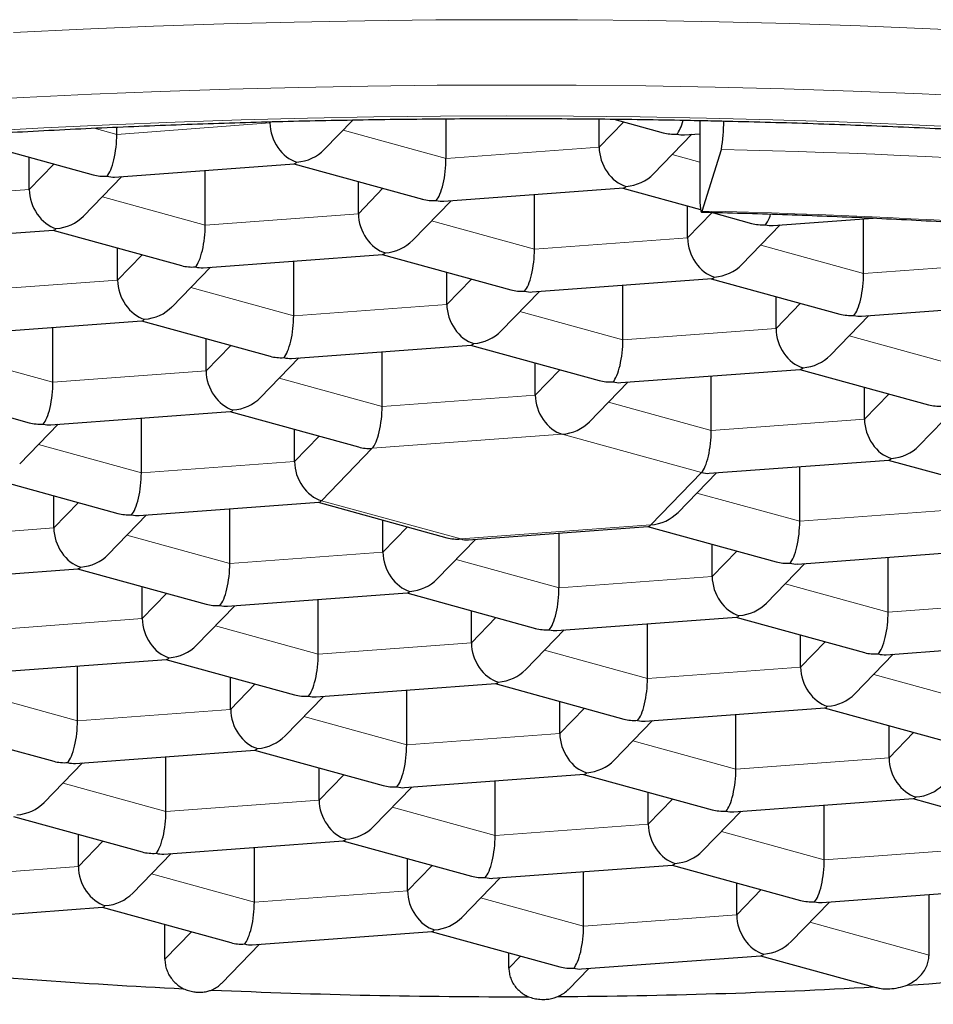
# Model space of a CAD drawing. Header units: millimetres. Extents: x 8 to 698, y 12 to 624.
# Tile 43 of 53: x 334.7 to 338.15, y 592.37 to 596.1. Entities that reach past the tile are written whole.
import ezdxf

# ---------------------------------------------------------------- set-up
doc = ezdxf.new("R2010")
doc.units = ezdxf.units.MM

msp = doc.modelspace()

# ---------------------------------------------------------------- linework, layer by layer
at = {"color": 7, "linetype": 'Continuous', "lineweight": 30}
for p, q in [((336.3098, 595.5735), (336.3098, 595.7242)), ((336.8897, 595.6165), (336.8897, 595.7236)), ((335.0635, 595.6653), (335.0635, 595.6927)), ((335.6434, 595.7083), (335.6434, 595.713)), ((335.8491, 595.6074), (335.9581, 595.72)), ((336.9446, 595.723), (337.1317, 595.6715)), ((337.2706, 595.7178), (337.2706, 595.4435)), ((337.0954, 595.5157), (337.2407, 595.6656)), ((337.2131, 595.6635), (337.2706, 595.6678)), ((334.4869, 595.6457), (334.9739, 595.5116)), ((334.7319, 595.4567), (334.7319, 595.5782)), ((337.2792, 595.3748), (337.3526, 595.6082)), ((335.0553, 595.5037), (335.7349, 595.554)), ((335.7332, 595.5539), (336.2202, 595.4199)), ((334.9376, 595.3558), (335.0829, 595.5057)), ((335.3983, 595.3219), (335.3983, 595.5291)), ((335.9782, 595.3649), (335.9782, 595.4865)), ((336.3016, 595.4119), (336.9812, 595.4623)), ((336.6446, 595.2302), (336.6446, 595.4373)), ((336.9795, 595.4621), (337.2734, 595.3812)), ((336.1839, 595.2641), (336.3292, 595.414)), ((337.2245, 595.2731), (337.2245, 595.3947)), ((337.3141, 595.37), (337.4665, 595.3281)), ((337.4302, 595.1723), (337.5755, 595.3222)), ((337.5479, 595.3201), (337.927, 595.3482)), ((337.8909, 595.1384), (337.8909, 595.3456)), ((334.1438, 595.2521), (334.8234, 595.3024)), ((334.8217, 595.3023), (335.3087, 595.1682)), ((335.0667, 595.1133), (335.0667, 595.2349)), ((335.3901, 595.1603), (336.0697, 595.2106)), ((336.068, 595.2105), (336.555, 595.0765)), ((335.7331, 594.9785), (335.7331, 595.1857)), ((335.2725, 595.0124), (335.4177, 595.1623)), ((336.313, 595.0215), (336.313, 595.1431)), ((336.6364, 595.0685), (337.316, 595.1189)), ((336.9794, 594.8868), (336.9794, 595.0939)), ((337.3143, 595.1187), (337.8013, 594.9847)), ((336.5187, 594.9207), (336.664, 595.0706)), ((337.5593, 594.9297), (337.5593, 595.0513)), ((337.8827, 594.9768), (338.5623, 595.0271)), ((337.765, 594.8289), (337.9103, 594.9788)), ((334.4787, 594.9087), (335.1582, 594.959)), ((335.1565, 594.9589), (335.6435, 594.8249)), ((334.8217, 594.7269), (334.8217, 594.9341)), ((335.4015, 594.7699), (335.4015, 594.8915)), ((335.725, 594.8169), (336.4045, 594.8673)), ((336.4028, 594.8671), (336.8898, 594.7331)), ((336.068, 594.6352), (336.068, 594.8423)), ((335.6073, 594.6691), (335.7525, 594.819)), ((336.6478, 594.6781), (336.6478, 594.7997)), ((336.9713, 594.7251), (337.6508, 594.7755)), ((337.6491, 594.7754), (338.1361, 594.6413)), ((336.8536, 594.5773), (336.9988, 594.7272)), ((337.3143, 594.5434), (337.3143, 594.7506)), ((334.245, 594.7073), (334.7321, 594.5732)), ((337.8941, 594.5863), (337.8941, 594.7079)), ((334.8135, 594.5653), (335.4931, 594.6156)), ((335.4913, 594.6155), (335.9784, 594.4815)), ((338.0999, 594.4855), (338.2451, 594.6354)), ((335.1565, 594.3835), (335.1565, 594.5907)), ((334.6958, 594.4174), (334.8411, 594.5673)), ((335.7363, 594.4265), (335.7363, 594.5481)), ((337.3061, 594.3818), (337.9857, 594.4321)), ((337.9839, 594.432), (338.471, 594.2979)), ((337.1884, 594.2339), (337.3337, 594.3838)), ((337.6491, 594.2), (337.6491, 594.4072)), ((334.5799, 594.3639), (335.0669, 594.2299)), ((334.8249, 594.1749), (334.8249, 594.2965)), ((335.1483, 594.2219), (335.8279, 594.2723)), ((335.8262, 594.2721), (336.3132, 594.1381)), ((335.4913, 594.0401), (335.4913, 594.2473)), ((335.0306, 594.0741), (335.1759, 594.224)), ((336.0712, 594.0831), (336.0712, 594.2047)), ((336.3946, 594.1301), (337.0742, 594.1805)), ((337.0725, 594.1804), (337.5595, 594.0463)), ((336.2769, 593.9823), (336.4222, 594.1322)), ((336.7376, 593.9484), (336.7376, 594.1555)), ((337.3175, 593.9913), (337.3175, 594.1129)), ((337.6409, 594.0384), (338.3205, 594.0887)), ((337.9839, 593.8566), (337.9839, 594.0638)), ((334.2368, 593.9703), (334.9164, 594.0206)), ((334.9147, 594.0205), (335.4017, 593.8865)), ((337.5232, 593.8905), (337.6685, 594.0404)), ((335.1597, 593.8315), (335.1597, 593.9531)), ((335.4831, 593.8785), (336.1627, 593.9289)), ((335.8261, 593.6968), (335.8261, 593.9039)), ((336.161, 593.9287), (336.648, 593.7947)), ((335.3654, 593.7307), (335.5107, 593.8806)), ((336.406, 593.7397), (336.406, 593.8613)), ((336.7294, 593.7868), (337.409, 593.8371)), ((337.4073, 593.837), (337.8943, 593.7029)), ((336.6117, 593.6389), (336.757, 593.7888)), ((337.0724, 593.605), (337.0724, 593.8122)), ((337.6523, 593.6479), (337.6523, 593.7695)), ((337.9757, 593.695), (338.6553, 593.7453)), ((334.5716, 593.6269), (335.2512, 593.6772)), ((335.2495, 593.6771), (335.7365, 593.5431)), ((337.858, 593.5471), (338.0033, 593.697)), ((334.9146, 593.4451), (334.9146, 593.6523)), ((335.4945, 593.4881), (335.4945, 593.6097)), ((335.8179, 593.5351), (336.4975, 593.5855)), ((336.4958, 593.5854), (336.9828, 593.4513)), ((335.7003, 593.3873), (335.8455, 593.5372)), ((336.1609, 593.3534), (336.1609, 593.5605)), ((336.7408, 593.3963), (336.7408, 593.5179)), ((337.0642, 593.4434), (337.7438, 593.4937)), ((337.7421, 593.4936), (338.2291, 593.3595)), ((337.4072, 593.2616), (337.4072, 593.4688)), ((334.338, 593.4255), (334.825, 593.2915)), ((336.9466, 593.2955), (337.0918, 593.4454)), ((337.9871, 593.3046), (337.9871, 593.4262)), ((334.9065, 593.2835), (335.586, 593.3339)), ((335.2495, 593.1018), (335.2495, 593.3089)), ((335.5843, 593.3337), (336.0713, 593.1997)), ((334.7888, 593.1357), (334.9341, 593.2856)), ((335.8293, 593.1447), (335.8293, 593.2663)), ((336.1528, 593.1917), (336.8323, 593.2421)), ((336.8306, 593.242), (337.3176, 593.1079)), ((336.0351, 593.0439), (336.1804, 593.1938)), ((336.4958, 593.01), (336.4958, 593.2172)), ((337.0756, 593.0529), (337.0756, 593.1745)), ((337.3991, 593.1), (338.0786, 593.1503)), ((337.7421, 592.9182), (337.7421, 593.1254)), ((338.0769, 593.1502), (338.5639, 593.0162)), ((334.6728, 593.0821), (335.1599, 592.9481)), ((337.2814, 592.9521), (337.4267, 593.102)), ((334.9179, 592.8931), (334.9179, 593.0147)), ((335.2413, 592.9401), (335.9209, 592.9905)), ((335.5843, 592.7584), (335.5843, 592.9655)), ((335.9191, 592.9903), (336.4062, 592.8563)), ((335.1236, 592.7923), (335.2689, 592.9422)), ((336.1642, 592.8013), (336.1642, 592.9229)), ((336.4876, 592.8484), (337.1672, 592.8987)), ((337.1654, 592.8986), (337.6525, 592.7645)), ((336.8306, 592.6666), (336.8306, 592.8738)), ((336.3699, 592.7005), (336.5152, 592.8504)), ((337.4104, 592.7096), (337.4104, 592.8311)), ((337.7339, 592.7566), (338.4135, 592.8069)), ((338.1384, 592.5579), (338.1384, 592.7866)), ((337.6162, 592.6087), (337.7615, 592.7586)), ((334.3298, 592.6885), (335.0094, 592.7389)), ((335.0077, 592.7387), (335.4947, 592.6047)), ((335.2456, 592.5424), (335.2456, 592.6733)), ((335.5761, 592.5967), (336.2557, 592.6471)), ((336.254, 592.647), (336.741, 592.5129)), ((335.4611, 592.4517), (335.6037, 592.5988)), ((336.5479, 592.5084), (336.5479, 592.5661)), ((336.8224, 592.505), (337.502, 592.5553)), ((337.5003, 592.5552), (337.9374, 592.4349)), ((336.7743, 592.4289), (336.85, 592.507))]:
    msp.add_line(p, q, dxfattribs=at)
at = {"color": 8, "linetype": 'Continuous', "lineweight": 0}
for p, q in [((334.9777, 595.6889), (335.0635, 595.6653)), ((335.0635, 595.6653), (335.6434, 595.7083)), ((335.6434, 595.7083), (335.6481, 595.7132)), ((336.8897, 595.6165), (336.9827, 595.7125)), ((335.9202, 595.6808), (336.3098, 595.5735)), ((336.3098, 595.5735), (336.8897, 595.6165)), ((337.1665, 595.589), (337.2706, 595.5604)), ((334.7319, 595.4567), (334.8249, 595.5526)), ((334.152, 595.4137), (334.7319, 595.4567)), ((335.0087, 595.4292), (335.3983, 595.3219)), ((335.9782, 595.3649), (336.0712, 595.4609)), ((335.3983, 595.3219), (335.9782, 595.3649)), ((337.2245, 595.2731), (337.3175, 595.3691)), ((336.255, 595.3374), (336.6446, 595.2302)), ((336.6446, 595.2302), (337.2245, 595.2731)), ((337.5013, 595.2456), (337.8909, 595.1384)), ((335.0667, 595.1133), (335.1597, 595.2093)), ((337.8909, 595.1384), (338.4708, 595.1813)), ((334.4868, 595.0703), (335.0667, 595.1133)), ((336.313, 595.0215), (336.406, 595.1175)), ((335.3435, 595.0858), (335.7331, 594.9785)), ((335.7331, 594.9785), (336.313, 595.0215)), ((337.5593, 594.9297), (337.6523, 595.0257)), ((336.5898, 594.994), (336.9794, 594.8868)), ((336.9794, 594.8868), (337.5593, 594.9297)), ((337.8361, 594.9022), (338.2257, 594.795)), ((334.432, 594.8342), (334.8217, 594.7269)), ((335.4015, 594.7699), (335.4946, 594.8659)), ((334.8217, 594.7269), (335.4015, 594.7699)), ((336.6478, 594.6781), (336.7409, 594.7741)), ((335.6783, 594.7424), (336.068, 594.6352)), ((337.8941, 594.5863), (337.9871, 594.6823)), ((336.068, 594.6352), (336.6478, 594.6781)), ((336.9246, 594.6506), (337.3143, 594.5434)), ((337.3143, 594.5434), (337.8941, 594.5863)), ((335.7363, 594.4265), (335.8294, 594.5225)), ((336.75, 594.5298), (336.0307, 594.4766)), ((337.277, 594.3848), (336.75, 594.5298)), ((334.7669, 594.4908), (335.1565, 594.3835)), ((336.0307, 594.4766), (335.8385, 594.2782)), ((335.1565, 594.3835), (335.7363, 594.4265)), ((337.0848, 594.1865), (337.277, 594.3848)), ((337.2595, 594.3072), (337.6491, 594.2)), ((334.8249, 594.1749), (334.9179, 594.2709)), ((335.8385, 594.2782), (336.3655, 594.1332)), ((337.6491, 594.2), (338.2289, 594.243)), ((334.245, 594.1319), (334.8249, 594.1749)), ((336.0712, 594.0831), (336.1642, 594.1791)), ((336.3655, 594.1332), (337.0848, 594.1865)), ((335.1017, 594.1474), (335.4913, 594.0401)), ((335.4913, 594.0401), (336.0712, 594.0831)), ((337.3175, 593.9913), (337.4105, 594.0873)), ((336.348, 594.0556), (336.7376, 593.9484)), ((336.7376, 593.9484), (337.3175, 593.9913)), ((337.5943, 593.9638), (337.9839, 593.8566)), ((335.1597, 593.8315), (335.2527, 593.9275)), ((337.9839, 593.8566), (338.5638, 593.8996)), ((334.5798, 593.7885), (335.1597, 593.8315)), ((336.406, 593.7397), (336.499, 593.8357)), ((335.4365, 593.804), (335.8261, 593.6968)), ((335.8261, 593.6968), (336.406, 593.7397)), ((336.6828, 593.7122), (337.0724, 593.605)), ((337.6523, 593.6479), (337.7453, 593.7439)), ((337.0724, 593.605), (337.6523, 593.6479)), ((337.9291, 593.6205), (338.3187, 593.5132)), ((335.4945, 593.4881), (335.5875, 593.5841)), ((334.525, 593.5524), (334.9146, 593.4451)), ((334.9146, 593.4451), (335.4945, 593.4881)), ((336.7408, 593.3963), (336.8338, 593.4923)), ((335.7713, 593.4606), (336.1609, 593.3534)), ((336.1609, 593.3534), (336.7408, 593.3963)), ((337.9871, 593.3046), (338.0801, 593.4006)), ((337.0176, 593.3688), (337.4072, 593.2616)), ((337.4072, 593.2616), (337.9871, 593.3046)), ((335.8293, 593.1447), (335.9224, 593.2407)), ((334.8598, 593.209), (335.2495, 593.1018)), ((335.2495, 593.1018), (335.8293, 593.1447)), ((336.1061, 593.1172), (336.4958, 593.01)), ((337.0756, 593.0529), (337.1687, 593.1489)), ((336.4958, 593.01), (337.0756, 593.0529)), ((337.3524, 593.0255), (337.7421, 592.9182)), ((334.9179, 592.8931), (335.0109, 592.9891)), ((337.7421, 592.9182), (338.3219, 592.9612)), ((334.338, 592.8501), (334.9179, 592.8931)), ((336.1642, 592.8013), (336.2572, 592.8973)), ((335.1947, 592.8656), (335.5843, 592.7584)), ((335.5843, 592.7584), (336.1642, 592.8013)), ((337.4104, 592.7096), (337.5035, 592.8055)), ((336.441, 592.7738), (336.8306, 592.6666)), ((336.8306, 592.6666), (337.4104, 592.7096)), ((337.6873, 592.6821), (338.1384, 592.5579)), ((335.2456, 592.5424), (335.3457, 592.6457)), ((336.5479, 592.5084), (336.592, 592.5539))]:
    msp.add_line(p, q, dxfattribs=at)
at = {"color": 8, "linetype": 'Continuous', "lineweight": 0, "flags": 128}
for points in [[(337.3438, 596.0911), (337.076, 596.0958), (336.8078, 596.0986), (336.5395, 596.0994), (336.2712, 596.0983), (336.0031, 596.0953), (335.7354, 596.0903), (335.4682, 596.0834), (335.2018, 596.0746), (334.9363, 596.0638), (334.6719, 596.0512)], [(340.4634, 595.8863), (340.214, 595.9135), (339.9621, 595.939), (339.7078, 595.9627), (339.4514, 595.9845), (339.193, 596.0044), (338.9328, 596.0225), (338.671, 596.0387), (338.4077, 596.053), (338.1432, 596.0654), (337.8776, 596.0759), (337.611, 596.0844), (337.3438, 596.0911)], [(337.3285, 595.8439), (337.0659, 595.8485), (336.803, 595.8512), (336.5399, 595.852), (336.2768, 595.8509), (336.0139, 595.848), (335.7514, 595.8431), (335.4895, 595.8363), (335.2282, 595.8277), (334.9679, 595.8171), (334.7087, 595.8047), (334.4508, 595.7905)], [(340.3872, 595.643), (340.1427, 595.6698), (339.8957, 595.6948), (339.6464, 595.718), (339.395, 595.7393), (339.1416, 595.7589), (338.8865, 595.7766), (338.6298, 595.7925), (338.3716, 595.8065), (338.1123, 595.8187), (337.8518, 595.829), (337.5905, 595.8374), (337.3285, 595.8439)], [(337.2959, 595.7271), (337.0444, 595.7315), (336.7926, 595.7341), (336.5406, 595.7349), (336.2887, 595.7338), (336.0369, 595.731), (335.7855, 595.7263), (335.5346, 595.7198), (335.2845, 595.7116), (335.0352, 595.7015), (334.7869, 595.6896), (334.5399, 595.6759)], [(340.457, 595.5074), (340.2253, 595.5347), (339.9911, 595.5603), (339.7545, 595.5843), (339.5158, 595.6065), (339.275, 595.627), (339.0324, 595.6457), (338.788, 595.6627), (338.5422, 595.6779), (338.2949, 595.6913), (338.0465, 595.7029), (337.7971, 595.7128), (337.5468, 595.7208), (337.2959, 595.7271)]]:
    msp.add_lwpolyline(points, dxfattribs=at)
at = {"color": 7, "linetype": 'Continuous', "lineweight": 30, "flags": 128}
msp.add_lwpolyline([(337.2706, 595.4435), (337.2707, 595.4253), (337.2712, 595.4088), (337.272, 595.3947), (337.2731, 595.3836), (337.2744, 595.3758), (337.2759, 595.3716), (337.2775, 595.3713), (337.2792, 595.3748)], dxfattribs=at)
at = {"color": 7, "linetype": 'Continuous', "lineweight": 30}
for centre, radius, start, end in [((336.7552, 595.7097), 0.6059, 350.36, 0.58), ((336.448, 615.6056), 23.203, 264.37421, 267.20342), ((336.6707, 615.6149), 23.212, 273.42132, 275.05081), ((336.5556, 617.721), 25.321, 267.43453, 270.14922), ((336.5654, 617.4982), 25.0983, 270.38372, 273.11611)]:
    msp.add_arc(centre, radius, start, end, dxfattribs=at)
at = {"color": 8, "linetype": 'Continuous', "lineweight": 0}
for centre, radius, start, end in [((336.6849, 565.4652), 30.1504, 82.84645, 88.73102), ((336.678, 568.0818), 27.2996, 82.83943, 88.73804)]:
    msp.add_arc(centre, radius, start, end, dxfattribs=at)
at = {"color": 7, "linetype": 'Continuous', "lineweight": 30}
for centre, major_axis, ratio, start_param, end_param in [((335.7455, 595.6802), (-0.0545, 0.1166), 0.740619, 1.007507, 2.578303), ((337.184, 595.7867), (0.0123, 0.1261), 0.278796, 3.478403, 4.17305), ((335.0262, 595.6269), (0.0123, 0.1261), 0.278796, 3.478403, 5.0492), ((337.184, 595.7867), (0.1358, 0.037), 0.844948, 4.100918, 4.48591), ((337.184, 595.7867), (-0.0545, 0.1166), 0.740619, 2.578303, 2.866933), ((336.9918, 595.5884), (-0.0545, 0.1166), 0.740619, 1.007507, 2.578303), ((335.7455, 595.6802), (0.1358, 0.037), 0.844948, 4.48591, 5.32386), ((335.7455, 595.6802), (0.0123, 0.1261), 0.278796, 3.189774, 3.478403), ((336.2725, 595.5351), (0.0123, 0.1261), 0.278796, 3.478403, 5.0492), ((335.0262, 595.6269), (0.1358, 0.037), 0.844948, 4.100918, 4.48591), ((335.0262, 595.6269), (-0.0545, 0.1166), 0.740619, 2.578303, 2.866933), ((336.9918, 595.5884), (0.1358, 0.037), 0.844948, 4.48591, 5.32386), ((336.9918, 595.5884), (0.0123, 0.1261), 0.278796, 3.189774, 3.478403), ((334.834, 595.4285), (-0.0545, 0.1166), 0.740619, 1.007507, 2.578303), ((336.2725, 595.5351), (0.1358, 0.037), 0.844948, 4.100918, 4.48591), ((336.2725, 595.5351), (-0.0545, 0.1166), 0.740619, 2.578303, 2.866933), ((334.834, 595.4285), (0.1358, 0.037), 0.844948, 4.48591, 5.32386), ((336.0803, 595.3368), (-0.0545, 0.1166), 0.740619, 1.007507, 2.578303), ((337.5188, 595.4433), (0.0123, 0.1261), 0.278796, 3.478403, 4.04566), ((335.3611, 595.2835), (0.0123, 0.1261), 0.278796, 3.478403, 5.0492), ((337.5188, 595.4433), (0.1358, 0.037), 0.844948, 4.100918, 4.48591), ((337.5188, 595.4433), (-0.0545, 0.1166), 0.740619, 2.578303, 2.866933), ((334.834, 595.4285), (0.0123, 0.1261), 0.278796, 3.189774, 3.478403), ((336.0803, 595.3368), (0.1358, 0.037), 0.844948, 4.48591, 5.32386), ((337.3266, 595.245), (-0.0545, 0.1166), 0.740619, 1.007507, 2.578303), ((336.0803, 595.3368), (0.0123, 0.1261), 0.278796, 3.189774, 3.478403), ((336.6074, 595.1917), (0.0123, 0.1261), 0.278796, 3.478403, 5.0492), ((335.3611, 595.2835), (0.1358, 0.037), 0.844948, 4.100918, 4.48591), ((337.3266, 595.245), (0.1358, 0.037), 0.844948, 4.48591, 5.32386), ((335.3611, 595.2835), (-0.0545, 0.1166), 0.740619, 2.578303, 2.866933), ((337.8537, 595.1), (0.0123, 0.1261), 0.278796, 3.478403, 5.0492), ((335.1688, 595.0852), (-0.0545, 0.1166), 0.740619, 1.007507, 2.578303), ((337.3266, 595.245), (0.0123, 0.1261), 0.278796, 3.189774, 3.478403), ((336.6074, 595.1917), (0.1358, 0.037), 0.844948, 4.100918, 4.48591), ((336.6074, 595.1917), (-0.0545, 0.1166), 0.740619, 2.578303, 2.866933), ((336.4151, 594.9934), (-0.0545, 0.1166), 0.740619, 1.007507, 2.578303), ((335.1688, 595.0852), (0.1358, 0.037), 0.844948, 4.48591, 5.32386), ((335.6959, 594.9401), (0.0123, 0.1261), 0.278796, 3.478403, 5.0492), ((337.8537, 595.1), (0.1358, 0.037), 0.844948, 4.100918, 4.48591), ((337.8537, 595.1), (-0.0545, 0.1166), 0.740619, 2.578303, 2.866933), ((335.1688, 595.0852), (0.0123, 0.1261), 0.278796, 3.189774, 3.478403), ((336.4151, 594.9934), (0.1358, 0.037), 0.844948, 4.48591, 5.32386), ((337.6614, 594.9016), (-0.0545, 0.1166), 0.740619, 1.007507, 2.578303), ((336.4151, 594.9934), (0.0123, 0.1261), 0.278796, 3.189774, 3.478403), ((336.9422, 594.8483), (0.0123, 0.1261), 0.278796, 3.478403, 5.0492), ((337.6614, 594.9016), (0.1358, 0.037), 0.844948, 4.48591, 5.32386), ((335.6959, 594.9401), (0.1358, 0.037), 0.844948, 4.100918, 4.48591), ((335.6959, 594.9401), (-0.0545, 0.1166), 0.740619, 2.578303, 2.866933), ((335.5037, 594.7418), (-0.0545, 0.1166), 0.740619, 1.007507, 2.578303), ((337.6614, 594.9016), (0.0123, 0.1261), 0.278796, 3.189774, 3.478403), ((334.7844, 594.6885), (0.0123, 0.1261), 0.278796, 3.478403, 5.0492), ((336.9422, 594.8483), (0.1358, 0.037), 0.844948, 4.100918, 4.48591), ((336.9422, 594.8483), (-0.0545, 0.1166), 0.740619, 2.578303, 2.866933), ((335.5037, 594.7418), (0.1358, 0.037), 0.844948, 4.48591, 5.32386), ((336.75, 594.65), (-0.0545, 0.1166), 0.740619, 1.007507, 2.578303), ((335.5037, 594.7418), (0.0123, 0.1261), 0.278796, 3.189774, 3.478403), ((336.0307, 594.5967), (0.0123, 0.1261), 0.278796, 3.478403, 5.0492), ((338.1885, 594.7566), (0.1358, 0.037), 0.844948, 4.100918, 4.48591), ((334.7844, 594.6885), (0.1358, 0.037), 0.844948, 4.100918, 4.48591), ((334.7844, 594.6885), (-0.0545, 0.1166), 0.740619, 2.578303, 2.866933), ((336.75, 594.65), (0.1358, 0.037), 0.844948, 4.48591, 5.32386), ((337.9963, 594.5582), (-0.0545, 0.1166), 0.740619, 1.007507, 2.578303), ((337.277, 594.5049), (0.0123, 0.1261), 0.278796, 3.478403, 5.0492), ((336.0307, 594.5967), (0.1358, 0.037), 0.844948, 4.100918, 4.48591), ((337.9963, 594.5582), (0.1358, 0.037), 0.844948, 4.48591, 5.32386), ((335.8385, 594.3984), (-0.0545, 0.1166), 0.740619, 1.007507, 2.578303), ((337.9963, 594.5582), (0.0123, 0.1261), 0.278796, 3.189774, 3.478403), ((335.1192, 594.3451), (0.0123, 0.1261), 0.278796, 3.478403, 5.0492), ((337.277, 594.5049), (-0.0545, 0.1166), 0.740619, 2.578303, 2.866933), ((335.8385, 594.3984), (0.0123, 0.1261), 0.278796, 3.189774, 3.478403), ((337.0848, 594.3066), (0.1358, 0.037), 0.844948, 4.48591, 5.32386), ((335.1192, 594.3451), (0.1358, 0.037), 0.844948, 4.100918, 4.48591), ((335.1192, 594.3451), (-0.0545, 0.1166), 0.740619, 2.578303, 2.866933), ((337.6118, 594.1616), (0.0123, 0.1261), 0.278796, 3.478403, 5.0492), ((334.927, 594.1468), (-0.0545, 0.1166), 0.740619, 1.007507, 2.578303), ((337.0848, 594.3066), (0.0123, 0.1261), 0.278796, 3.189774, 3.478403), ((336.3655, 594.2533), (0.1358, 0.037), 0.844948, 4.100918, 4.48591), ((336.3655, 594.2533), (-0.0545, 0.1166), 0.740619, 2.578303, 2.866933), ((336.1733, 594.055), (-0.0545, 0.1166), 0.740619, 1.007507, 2.578303), ((334.927, 594.1468), (0.1358, 0.037), 0.844948, 4.48591, 5.32386), ((337.6118, 594.1616), (0.1358, 0.037), 0.844948, 4.100918, 4.48591), ((334.927, 594.1468), (0.0123, 0.1261), 0.278796, 3.189774, 3.478403), ((335.454, 594.0017), (0.0123, 0.1261), 0.278796, 3.478403, 5.0492), ((337.6118, 594.1616), (-0.0545, 0.1166), 0.740619, 2.578303, 2.866933), ((336.1733, 594.055), (0.1358, 0.037), 0.844948, 4.48591, 5.32386), ((337.4196, 593.9632), (-0.0545, 0.1166), 0.740619, 1.007507, 2.578303), ((336.1733, 594.055), (0.0123, 0.1261), 0.278796, 3.189774, 3.478403), ((336.7003, 593.9099), (0.0123, 0.1261), 0.278796, 3.478403, 5.0492), ((335.454, 594.0017), (0.1358, 0.037), 0.844948, 4.100918, 4.48591), ((335.454, 594.0017), (-0.0545, 0.1166), 0.740619, 2.578303, 2.866933), ((337.4196, 593.9632), (0.1358, 0.037), 0.844948, 4.48591, 5.32386), ((335.2618, 593.8034), (-0.0545, 0.1166), 0.740619, 1.007507, 2.578303), ((337.4196, 593.9632), (0.0123, 0.1261), 0.278796, 3.189774, 3.478403), ((337.9466, 593.8182), (0.0123, 0.1261), 0.278796, 3.478403, 5.0492), ((336.7003, 593.9099), (0.1358, 0.037), 0.844948, 4.100918, 4.48591), ((336.7003, 593.9099), (-0.0545, 0.1166), 0.740619, 2.578303, 2.866933), ((335.2618, 593.8034), (0.1358, 0.037), 0.844948, 4.48591, 5.32386), ((336.5081, 593.7116), (-0.0545, 0.1166), 0.740619, 1.007507, 2.578303), ((335.2618, 593.8034), (0.0123, 0.1261), 0.278796, 3.189774, 3.478403), ((335.7889, 593.6583), (0.0123, 0.1261), 0.278796, 3.478403, 5.0492), ((337.9466, 593.8182), (0.1358, 0.037), 0.844948, 4.100918, 4.48591), ((337.9466, 593.8182), (-0.0545, 0.1166), 0.740619, 2.578303, 2.866933), ((336.5081, 593.7116), (0.1358, 0.037), 0.844948, 4.48591, 5.32386), ((337.7544, 593.6198), (-0.0545, 0.1166), 0.740619, 1.007507, 2.578303), ((337.0352, 593.5666), (0.0123, 0.1261), 0.278796, 3.478403, 5.0492), ((336.5081, 593.7116), (0.0123, 0.1261), 0.278796, 3.189774, 3.478403), ((335.7889, 593.6583), (0.1358, 0.037), 0.844948, 4.100918, 4.48591), ((335.7889, 593.6583), (-0.0545, 0.1166), 0.740619, 2.578303, 2.866933), ((337.7544, 593.6198), (0.1358, 0.037), 0.844948, 4.48591, 5.32386), ((335.5967, 593.46), (-0.0545, 0.1166), 0.740619, 1.007507, 2.578303), ((337.7544, 593.6198), (0.0123, 0.1261), 0.278796, 3.189774, 3.478403), ((337.0352, 593.5666), (0.1358, 0.037), 0.844948, 4.100918, 4.48591), ((334.8774, 593.4067), (0.0123, 0.1261), 0.278796, 3.478403, 5.0492), ((337.0352, 593.5666), (-0.0545, 0.1166), 0.740619, 2.578303, 2.866933), ((335.5967, 593.46), (0.1358, 0.037), 0.844948, 4.48591, 5.32386), ((336.8429, 593.3682), (-0.0545, 0.1166), 0.740619, 1.007507, 2.578303), ((335.5967, 593.46), (0.0123, 0.1261), 0.278796, 3.189774, 3.478403), ((336.1237, 593.3149), (0.0123, 0.1261), 0.278796, 3.478403, 5.0492), ((338.0892, 593.2765), (-0.0545, 0.1166), 0.740619, 1.007507, 2.578303), ((334.8774, 593.4067), (0.1358, 0.037), 0.844948, 4.100918, 4.48591), ((334.8774, 593.4067), (-0.0545, 0.1166), 0.740619, 2.578303, 2.866933), ((336.8429, 593.3682), (0.1358, 0.037), 0.844948, 4.48591, 5.32386), ((336.8429, 593.3682), (0.0123, 0.1261), 0.278796, 3.189774, 3.478403), ((337.37, 593.2232), (0.0123, 0.1261), 0.278796, 3.478403, 5.0492), ((336.1237, 593.3149), (0.1358, 0.037), 0.844948, 4.100918, 4.48591), ((336.1237, 593.3149), (-0.0545, 0.1166), 0.740619, 2.578303, 2.866933), ((338.0892, 593.2765), (0.1358, 0.037), 0.844948, 4.48591, 5.32386), ((338.0892, 593.2765), (0.0123, 0.1261), 0.278796, 3.189774, 3.478403), ((334.6852, 593.2084), (0.1358, 0.037), 0.844948, 4.48591, 5.32386), ((335.9315, 593.1166), (-0.0545, 0.1166), 0.740619, 1.007507, 2.578303), ((335.2122, 593.0633), (0.0123, 0.1261), 0.278796, 3.478403, 5.0492), ((337.37, 593.2232), (0.1358, 0.037), 0.844948, 4.100918, 4.48591), ((337.37, 593.2232), (-0.0545, 0.1166), 0.740619, 2.578303, 2.866933), ((335.9315, 593.1166), (0.1358, 0.037), 0.844948, 4.48591, 5.32386), ((337.1778, 593.0248), (-0.0545, 0.1166), 0.740619, 1.007507, 2.578303), ((336.4585, 592.9716), (0.0123, 0.1261), 0.278796, 3.478403, 5.0492), ((335.9315, 593.1166), (0.0123, 0.1261), 0.278796, 3.189774, 3.478403), ((335.2122, 593.0633), (0.1358, 0.037), 0.844948, 4.100918, 4.48591), ((335.2122, 593.0633), (-0.0545, 0.1166), 0.740619, 2.578303, 2.866933), ((337.1778, 593.0248), (0.1358, 0.037), 0.844948, 4.48591, 5.32386), ((335.02, 592.865), (-0.0545, 0.1166), 0.740619, 1.007507, 2.578303), ((337.1778, 593.0248), (0.0123, 0.1261), 0.278796, 3.189774, 3.478403), ((337.7048, 592.8798), (0.0123, 0.1261), 0.278796, 3.478403, 5.0492), ((336.4585, 592.9716), (0.1358, 0.037), 0.844948, 4.100918, 4.48591), ((336.4585, 592.9716), (-0.0545, 0.1166), 0.740619, 2.578303, 2.866933), ((335.02, 592.865), (0.1358, 0.037), 0.844948, 4.48591, 5.32386), ((336.2663, 592.7732), (-0.0545, 0.1166), 0.740619, 1.007507, 2.578303), ((335.02, 592.865), (0.0123, 0.1261), 0.278796, 3.189774, 3.478403), ((335.547, 592.7199), (0.0123, 0.1261), 0.278796, 3.478403, 5.0492), ((337.7048, 592.8798), (0.1358, 0.037), 0.844948, 4.100918, 4.48591), ((337.7048, 592.8798), (-0.0545, 0.1166), 0.740619, 2.578303, 2.866933), ((337.5126, 592.6814), (-0.0545, 0.1166), 0.740619, 1.007507, 2.578303), ((336.2663, 592.7732), (0.1358, 0.037), 0.844948, 4.48591, 5.32386), ((336.7933, 592.6282), (0.0123, 0.1261), 0.278796, 3.478403, 5.0492), ((336.2663, 592.7732), (0.0123, 0.1261), 0.278796, 3.189774, 3.478403), ((335.547, 592.7199), (0.1358, 0.037), 0.844948, 4.100918, 4.48591), ((335.547, 592.7199), (-0.0545, 0.1166), 0.740619, 2.578303, 2.866933), ((337.5126, 592.6814), (0.1358, 0.037), 0.844948, 4.48591, 5.32386), ((337.5126, 592.6814), (0.0123, 0.1261), 0.278796, 3.189774, 3.478403), ((336.7933, 592.6282), (0.1358, 0.037), 0.844948, 4.100918, 4.48591), ((336.7933, 592.6282), (-0.0545, 0.1166), 0.740619, 2.578303, 2.866933)]:
    msp.add_ellipse(centre, major_axis=major_axis, ratio=ratio, start_param=start_param, end_param=end_param, dxfattribs=at)
for points, knots in [([(327.1828, 593.3225), (327.183, 593.3338), (327.1834, 593.3572), (327.1875, 593.3928), (327.1941, 593.4293), (327.2035, 593.4655), (327.2153, 593.5014), (327.2295, 593.5371), (327.2461, 593.5727), (327.2651, 593.6082), (327.2864, 593.6438), (327.3101, 593.6795), (327.3363, 593.7154), (327.3649, 593.7515), (327.396, 593.7878), (327.4297, 593.8244), (327.466, 593.8611), (327.5049, 593.8981), (327.5464, 593.9352), (327.5905, 593.9725), (327.6373, 594.0099), (327.6867, 594.0475), (327.7388, 594.085), (327.7935, 594.1227), (327.8509, 594.1603), (327.9109, 594.1979), (327.9736, 594.2354), (328.0389, 594.2729), (328.1068, 594.3103), (328.1773, 594.3475), (328.2504, 594.3846), (328.3261, 594.4215), (328.4042, 594.4581), (328.4849, 594.4946), (328.5681, 594.5308), (328.6537, 594.5667), (328.7418, 594.6023), (328.8323, 594.6376), (328.9251, 594.6726), (329.0203, 594.7072), (329.1178, 594.7414), (329.2176, 594.7753), (329.3197, 594.8087), (329.4239, 594.8418), (329.5304, 594.8744), (329.6389, 594.9065), (329.7496, 594.9382), (329.8624, 594.9694), (329.9772, 595.0001), (330.094, 595.0303), (330.2128, 595.06), (330.3335, 595.0891), (330.4561, 595.1177), (330.5806, 595.1458), (330.7068, 595.1733), (330.8349, 595.2002), (330.9646, 595.2266), (331.0961, 595.2523), (331.2292, 595.2775), (331.3639, 595.302), (331.5002, 595.3259), (331.638, 595.3492), (331.7773, 595.3719), (331.9181, 595.3939), (332.0602, 595.4152), (332.2037, 595.4359), (332.3485, 595.4559), (332.4946, 595.4753), (332.6419, 595.4939), (332.7903, 595.5119), (332.9399, 595.5292), (333.0906, 595.5458), (333.2423, 595.5617), (333.395, 595.5769), (333.5487, 595.5913), (333.7033, 595.605), (333.8587, 595.6181), (334.0149, 595.6303), (334.1719, 595.6419), (334.3296, 595.6527), (334.488, 595.6628), (334.647, 595.6721), (334.8066, 595.6807), (334.9667, 595.6886), (335.1273, 595.6956), (335.2883, 595.702), (335.4496, 595.7075), (335.6113, 595.7124), (335.7733, 595.7164), (335.9356, 595.7197), (336.098, 595.7223), (336.2605, 595.724), (336.4232, 595.7251), (336.5859, 595.7253), (336.7485, 595.7248), (336.9112, 595.7235), (337.0737, 595.7215), (337.2001, 595.7193), (337.2724, 595.7178), (337.2906, 595.7174)], [0, 0, 0, 0, 0.011618, 0.024177, 0.036512, 0.0485, 0.060111, 0.071374, 0.08234, 0.093064, 0.103596, 0.113977, 0.124243, 0.134421, 0.144534, 0.1546, 0.164633, 0.174645, 0.184645, 0.194639, 0.204633, 0.21463, 0.224635, 0.234648, 0.244673, 0.254711, 0.264763, 0.274829, 0.284909, 0.295004, 0.305113, 0.315236, 0.325373, 0.335523, 0.345686, 0.355861, 0.366048, 0.376246, 0.386454, 0.396673, 0.406901, 0.417139, 0.427385, 0.437639, 0.4479, 0.458169, 0.468445, 0.478728, 0.489016, 0.49931, 0.50961, 0.519915, 0.530225, 0.540539, 0.550857, 0.56118, 0.571506, 0.581837, 0.59217, 0.602507, 0.612847, 0.623189, 0.633535, 0.643883, 0.654233, 0.664586, 0.674941, 0.685298, 0.695657, 0.706017, 0.71638, 0.726743, 0.737109, 0.747476, 0.757844, 0.768213, 0.778584, 0.788955, 0.799328, 0.809701, 0.820076, 0.830451, 0.840827, 0.851203, 0.86158, 0.871958, 0.882336, 0.892714, 0.903093, 0.913472, 0.923852, 0.934231, 0.944611, 0.954991, 0.965371, 0.975751, 0.98613, 0.99651, 1, 1, 1, 1]), ([(337.2906, 595.7174), (337.319, 595.7168), (337.4015, 595.715), (337.5378, 595.7114), (337.6995, 595.7065), (337.8608, 595.7007), (338.0217, 595.6942), (338.1822, 595.687), (338.3422, 595.679), (338.5017, 595.6702), (338.6606, 595.6608), (338.8188, 595.6505), (338.9764, 595.6395), (339.1333, 595.6278), (339.2894, 595.6154), (339.4446, 595.6022), (339.599, 595.5883), (339.7525, 595.5737), (339.9051, 595.5584), (340.0566, 595.5424), (340.2071, 595.5256), (340.3565, 595.5082), (340.5047, 595.4901), (340.6518, 595.4713), (340.7977, 595.4518), (340.9422, 595.4316), (341.0855, 595.4108), (341.2274, 595.3893), (341.3678, 595.3671), (341.5069, 595.3443), (341.6444, 595.3209), (341.7804, 595.2968), (341.9149, 595.2722), (342.0477, 595.2469), (342.1788, 595.221), (342.3083, 595.1945), (342.436, 595.1674), (342.562, 595.1398), (342.6861, 595.1116), (342.8084, 595.0828), (342.9288, 595.0535), (343.0472, 595.0237), (343.1637, 594.9934), (343.2781, 594.9625), (343.3906, 594.9312), (343.5009, 594.8994), (343.6091, 594.8671), (343.7152, 594.8344), (343.8191, 594.8012), (343.9207, 594.7676), (344.0201, 594.7337), (344.1172, 594.6993), (344.212, 594.6645), (344.3045, 594.6294), (344.3945, 594.594), (344.4822, 594.5582), (344.5674, 594.5222), (344.6501, 594.4859), (344.7304, 594.4493), (344.8081, 594.4125), (344.8833, 594.3755), (344.9559, 594.3383), (345.0259, 594.3009), (345.0933, 594.2634), (345.1581, 594.2259), (345.2203, 594.1882), (345.2797, 594.1505), (345.3365, 594.1128), (345.3907, 594.0752), (345.4421, 594.0375), (345.4909, 594), (345.537, 593.9626), (345.5803, 593.9254), (345.6211, 593.8884), (345.6591, 593.8516), (345.6946, 593.815), (345.7274, 593.7788), (345.7576, 593.7429), (345.7853, 593.7073), (345.8105, 593.672), (345.8332, 593.6371), (345.8536, 593.6025), (345.8716, 593.5682), (345.8872, 593.5341), (345.9006, 593.5001), (345.9118, 593.4661), (345.9207, 593.432), (345.9273, 593.3975), (345.9313, 593.3624), (345.9331, 593.3374), (345.9326, 593.3238), (345.9326, 593.3222)], [0, 0, 0, 0, 0.006025, 0.017475, 0.028924, 0.040373, 0.051822, 0.063271, 0.074718, 0.086165, 0.097612, 0.109057, 0.120502, 0.131946, 0.143389, 0.15483, 0.166271, 0.17771, 0.189148, 0.200584, 0.212019, 0.223453, 0.234884, 0.246314, 0.257742, 0.269168, 0.280591, 0.292012, 0.303431, 0.314847, 0.326261, 0.337671, 0.349078, 0.360482, 0.371883, 0.383279, 0.394672, 0.406061, 0.417445, 0.428825, 0.440199, 0.451569, 0.462933, 0.474291, 0.485642, 0.496988, 0.508326, 0.519657, 0.53098, 0.542295, 0.553601, 0.564898, 0.576185, 0.587461, 0.598727, 0.609981, 0.621223, 0.632453, 0.643669, 0.654871, 0.666059, 0.677232, 0.68839, 0.699531, 0.710657, 0.721766, 0.732859, 0.743936, 0.754998, 0.766046, 0.777081, 0.788107, 0.799126, 0.810142, 0.82116, 0.832185, 0.843226, 0.854293, 0.8654, 0.876562, 0.887801, 0.899142, 0.910613, 0.922254, 0.934106, 0.946219, 0.958646, 0.971437, 0.984621, 0.998177, 1, 1, 1, 1]), ([(337.2768, 595.371), (337.3034, 595.3703), (337.3804, 595.3684), (337.5078, 595.3647), (337.6587, 595.3595), (337.8093, 595.3536), (337.9594, 595.3469), (338.109, 595.3395), (338.2582, 595.3313), (338.4067, 595.3224), (338.5546, 595.3127), (338.7019, 595.3023), (338.8484, 595.2911), (338.9942, 595.2792), (339.1391, 595.2666), (339.2831, 595.2532), (339.4262, 595.2391), (339.5684, 595.2243), (339.7095, 595.2088), (339.8496, 595.1926), (339.969, 595.1781), (340.0416, 595.1689), (340.0681, 595.1655)], [0, 0, 0, 0, 0.027553, 0.079911, 0.132268, 0.184625, 0.23698, 0.289334, 0.341687, 0.394038, 0.446387, 0.498734, 0.551079, 0.603422, 0.655762, 0.7081, 0.760434, 0.812766, 0.865094, 0.917418, 0.969739, 1, 1, 1, 1]), ([(329.0422, 594.0664), (329.0432, 594.0623), (329.0485, 594.0405), (329.0607, 594.0015), (329.0789, 593.9496), (329.1001, 593.898), (329.1239, 593.8468), (329.1506, 593.796), (329.1801, 593.7454), (329.2125, 593.6951), (329.2479, 593.6452), (329.2864, 593.5954), (329.328, 593.546), (329.3728, 593.4968), (329.4208, 593.448), (329.472, 593.3996), (329.5264, 593.3517), (329.584, 593.3043), (329.6445, 593.2577), (329.708, 593.2117), (329.7742, 593.1667), (329.843, 593.1224), (329.9143, 593.0791), (329.988, 593.0368), (330.064, 592.9954), (330.1421, 592.9549), (330.2224, 592.9153), (330.3047, 592.8766), (330.3891, 592.8388), (330.4754, 592.8018), (330.5638, 592.7656), (330.6541, 592.7302), (330.7463, 592.6956), (330.8404, 592.6618), (330.9365, 592.6287), (331.0343, 592.5963), (331.134, 592.5647), (331.2355, 592.5338), (331.3387, 592.5036), (331.4438, 592.4741), (331.5505, 592.4453), (331.659, 592.4172), (331.7691, 592.3898), (331.8808, 592.3632), (331.9942, 592.3372), (332.1091, 592.3119), (332.2256, 592.2873), (332.3436, 592.2634), (332.463, 592.2402), (332.5839, 592.2177), (332.7061, 592.196), (332.8297, 592.1749), (332.9547, 592.1546), (333.0808, 592.135), (333.2083, 592.1161), (333.3369, 592.0979), (333.4666, 592.0805), (333.5975, 592.0638), (333.7294, 592.0478), (333.8623, 592.0326), (333.9961, 592.0181), (334.1309, 592.0044), (334.2666, 591.9914), (334.4031, 591.9792), (334.5403, 591.9677), (334.6783, 591.957), (334.8169, 591.9471), (334.9562, 591.9379), (335.0961, 591.9295), (335.2364, 591.9219), (335.3773, 591.915), (335.5186, 591.9089), (335.6602, 591.9036), (335.8022, 591.8991), (335.9445, 591.8954), (336.0869, 591.8924), (336.2296, 591.8902), (336.3723, 591.8888), (336.5152, 591.8882), (336.658, 591.8883), (336.8008, 591.8893), (336.9435, 591.891), (337.0861, 591.8935), (337.2285, 591.8968), (337.3706, 591.9008), (337.5124, 591.9057), (337.6539, 591.9113), (337.795, 591.9177), (337.9356, 591.9249), (338.0758, 591.9328), (338.2154, 591.9415), (338.3543, 591.951), (338.4927, 591.9612), (338.6303, 591.9722), (338.7672, 591.984), (338.9033, 591.9965), (339.0385, 592.0098), (339.1729, 592.0238), (339.3063, 592.0386), (339.4387, 592.0541), (339.5701, 592.0703), (339.7005, 592.0873), (339.8297, 592.105), (339.9577, 592.1235), (340.0845, 592.1426), (340.2101, 592.1625), (340.3344, 592.1831), (340.4573, 592.2044), (340.5789, 592.2264), (340.699, 592.2491), (340.8177, 592.2726), (340.9349, 592.2967), (341.0506, 592.3215), (341.1648, 592.347), (341.2773, 592.3732), (341.3882, 592.4001), (341.4974, 592.4277), (341.605, 592.456), (341.7108, 592.4849), (341.8149, 592.5146), (341.9172, 592.545), (342.0177, 592.576), (342.1164, 592.6078), (342.2132, 592.6403), (342.3082, 592.6735), (342.4013, 592.7075), (342.4924, 592.7422), (342.5816, 592.7777), (342.6689, 592.814), (342.7542, 592.851), (342.8375, 592.889), (342.9188, 592.9278), (342.998, 592.9674), (343.0752, 593.0081), (343.1503, 593.0497), (343.2231, 593.0922), (343.2938, 593.1359), (343.3622, 593.1806), (343.4281, 593.2263), (343.4916, 593.2732), (343.5523, 593.321), (343.6102, 593.3699), (343.6639, 593.4184), (343.7025, 593.456), (343.7319, 593.486), (343.7613, 593.517), (343.8001, 593.5604), (343.8428, 593.6125), (343.8821, 593.6651), (343.9182, 593.718), (343.9508, 593.7711), (343.9803, 593.8245), (344.0065, 593.878), (344.0296, 593.9317), (344.0495, 593.9855), (344.064, 594.03), (344.0708, 594.0569), (344.0729, 594.0655)], [0, 0, 0, 0, 0.001207, 0.006396, 0.011648, 0.016976, 0.022393, 0.027911, 0.033544, 0.039302, 0.045195, 0.05123, 0.057411, 0.063738, 0.070205, 0.076805, 0.083521, 0.090336, 0.09723, 0.104182, 0.111173, 0.118185, 0.125205, 0.132218, 0.139217, 0.146198, 0.153157, 0.160092, 0.167004, 0.173891, 0.180755, 0.187597, 0.194417, 0.201216, 0.207996, 0.214758, 0.221503, 0.228232, 0.234946, 0.241647, 0.248334, 0.25501, 0.261675, 0.268329, 0.274974, 0.28161, 0.288237, 0.294857, 0.30147, 0.308075, 0.314675, 0.321269, 0.327857, 0.33444, 0.341018, 0.347592, 0.354162, 0.360728, 0.36729, 0.37385, 0.380406, 0.386959, 0.393509, 0.400058, 0.406603, 0.413147, 0.419689, 0.42623, 0.432768, 0.439305, 0.445841, 0.452376, 0.45891, 0.465443, 0.471976, 0.478507, 0.485039, 0.49157, 0.4981, 0.504631, 0.511162, 0.517692, 0.524223, 0.530755, 0.537286, 0.543819, 0.550352, 0.556886, 0.563421, 0.569957, 0.576495, 0.583034, 0.589574, 0.596116, 0.602661, 0.609207, 0.615755, 0.622306, 0.62886, 0.635416, 0.641975, 0.648538, 0.655104, 0.661674, 0.668249, 0.674827, 0.68141, 0.687999, 0.694592, 0.701192, 0.707797, 0.71441, 0.721029, 0.727657, 0.734292, 0.740936, 0.74759, 0.754254, 0.760929, 0.767615, 0.774314, 0.781027, 0.787754, 0.794497, 0.801257, 0.808034, 0.81483, 0.821647, 0.828485, 0.835346, 0.842231, 0.84914, 0.856075, 0.863034, 0.870018, 0.877024, 0.884048, 0.891087, 0.89813, 0.905163, 0.912171, 0.919136, 0.926034, 0.932346, 0.934337, 0.937919, 0.944499, 0.950965, 0.95728, 0.963441, 0.969448, 0.975308, 0.981029, 0.986623, 0.992104, 0.997484, 1, 1, 1, 1]), ([(326.3079, 593.2749), (326.3079, 593.272), (326.3074, 593.2517), (326.3093, 593.2142), (326.3137, 593.1625), (326.3212, 593.1108), (326.3313, 593.0593), (326.3443, 593.0078), (326.36, 592.9565), (326.3786, 592.9052), (326.4, 592.854), (326.4243, 592.8029), (326.4515, 592.7519), (326.4815, 592.701), (326.5146, 592.6503), (326.5505, 592.5998), (326.5894, 592.5494), (326.6312, 592.4994), (326.6759, 592.4496), (326.7235, 592.4002), (326.7739, 592.3512), (326.8271, 592.3025), (326.8831, 592.2543), (326.9417, 592.2066), (327.003, 592.1593), (327.067, 592.1125), (327.1335, 592.0663), (327.2026, 592.0205), (327.2742, 591.9753), (327.3482, 591.9305), (327.4247, 591.8863), (327.5037, 591.8426), (327.585, 591.7994), (327.6687, 591.7568), (327.7547, 591.7147), (327.8431, 591.6731), (327.9337, 591.632), (328.0266, 591.5914), (328.1218, 591.5514), (328.2192, 591.5119), (328.3188, 591.4729), (328.4205, 591.4345), (328.5245, 591.3966), (328.6305, 591.3593), (328.7386, 591.3225), (328.8488, 591.2863), (328.9611, 591.2506), (329.0754, 591.2155), (329.1916, 591.1809), (329.3098, 591.147), (329.4299, 591.1136), (329.552, 591.0808), (329.6759, 591.0486), (329.8016, 591.017), (329.9292, 590.9861), (330.0585, 590.9557), (330.1895, 590.9259), (330.3223, 590.8968), (330.4567, 590.8683), (330.5927, 590.8405), (330.7304, 590.8132), (330.8696, 590.7867), (331.0104, 590.7608), (331.1526, 590.7355), (331.2963, 590.7109), (331.4414, 590.687), (331.5878, 590.6638), (331.7356, 590.6413), (331.8848, 590.6194), (332.0351, 590.5983), (332.1867, 590.5778), (332.3395, 590.558), (332.4934, 590.539), (332.6484, 590.5207), (332.8044, 590.503), (332.9615, 590.4861), (333.1195, 590.47), (333.2785, 590.4545), (333.4383, 590.4398), (333.599, 590.4259), (333.7605, 590.4127), (333.9227, 590.4002), (334.0857, 590.3885), (334.2493, 590.3775), (334.4136, 590.3673), (334.5784, 590.3578), (334.7437, 590.3491), (334.9096, 590.3411), (335.0759, 590.3339), (335.2426, 590.3275), (335.4097, 590.3219), (335.577, 590.317), (335.7447, 590.3129), (335.9125, 590.3095), (336.0805, 590.3069), (336.2487, 590.3051), (336.4169, 590.3041), (336.5852, 590.3038), (336.7535, 590.3044), (336.9217, 590.3056), (337.0898, 590.3077), (337.2578, 590.3105), (337.4255, 590.3141), (337.5931, 590.3185), (337.7604, 590.3236), (337.9273, 590.3295), (338.0939, 590.3362), (338.26, 590.3436), (338.4257, 590.3518), (338.5909, 590.3608), (338.7555, 590.3705), (338.9196, 590.381), (339.083, 590.3922), (339.2457, 590.4042), (339.4077, 590.4169), (339.5689, 590.4303), (339.7293, 590.4445), (339.8888, 590.4595), (340.0475, 590.4752), (340.2052, 590.4916), (340.3619, 590.5087), (340.5176, 590.5265), (340.6722, 590.5451), (340.8257, 590.5644), (340.9781, 590.5844), (341.1292, 590.605), (341.2792, 590.6264), (341.4278, 590.6485), (341.5752, 590.6713), (341.7212, 590.6947), (341.8658, 590.7188), (342.009, 590.7436), (342.1507, 590.7691), (342.2909, 590.7952), (342.4295, 590.8219), (342.5666, 590.8493), (342.7021, 590.8774), (342.836, 590.9061), (342.9681, 590.9354), (343.0985, 590.9653), (343.2272, 590.9959), (343.3541, 591.027), (343.4792, 591.0588), (343.6025, 591.0912), (343.7238, 591.1241), (343.8433, 591.1577), (343.9608, 591.1918), (344.0763, 591.2265), (344.1899, 591.2617), (344.3014, 591.2975), (344.4109, 591.3339), (344.5182, 591.3708), (344.6235, 591.4083), (344.7267, 591.4463), (344.8276, 591.4849), (344.9264, 591.524), (345.023, 591.5636), (345.1174, 591.6037), (345.2095, 591.6444), (345.2993, 591.6856), (345.3869, 591.7273), (345.4721, 591.7695), (345.555, 591.8122), (345.6355, 591.8555), (345.7136, 591.8993), (345.7893, 591.9436), (345.8625, 591.9884), (345.9333, 592.0338), (346.0016, 592.0797), (346.0674, 592.1261), (346.1307, 592.1731), (346.1913, 592.2206), (346.2494, 592.2686), (346.3047, 592.3172), (346.3574, 592.3662), (346.4073, 592.4157), (346.4544, 592.4657), (346.4987, 592.5162), (346.54, 592.567), (346.5785, 592.6182), (346.6139, 592.6697), (346.6464, 592.7215), (346.6759, 592.7734), (346.7024, 592.8256), (346.7258, 592.8778), (346.7463, 592.93), (346.7638, 592.9823), (346.7783, 593.0346), (346.79, 593.0868), (346.7987, 593.139), (346.8046, 593.191), (346.8075, 593.2361), (346.8074, 593.2638), (346.8074, 593.2742)], [0, 0, 0, 0, 0.000817, 0.005595, 0.010373, 0.01516, 0.019964, 0.024792, 0.029653, 0.034552, 0.039495, 0.044486, 0.049525, 0.054616, 0.059755, 0.064942, 0.070172, 0.075442, 0.080745, 0.086077, 0.091433, 0.096806, 0.102193, 0.10759, 0.112993, 0.118399, 0.123807, 0.129212, 0.134616, 0.140015, 0.145411, 0.150802, 0.156188, 0.161569, 0.166944, 0.172315, 0.177681, 0.183042, 0.188398, 0.19375, 0.199098, 0.204441, 0.209781, 0.215117, 0.220449, 0.225778, 0.231104, 0.236427, 0.241747, 0.247065, 0.25238, 0.257692, 0.263003, 0.268311, 0.273618, 0.278922, 0.284225, 0.289526, 0.294826, 0.300124, 0.305421, 0.310716, 0.316011, 0.321304, 0.326596, 0.331887, 0.337177, 0.342466, 0.347754, 0.353041, 0.358328, 0.363613, 0.368899, 0.374183, 0.379467, 0.38475, 0.390033, 0.395315, 0.400597, 0.405878, 0.411159, 0.41644, 0.42172, 0.427, 0.432279, 0.437558, 0.442837, 0.448116, 0.453395, 0.458673, 0.463951, 0.469229, 0.474507, 0.479785, 0.485063, 0.49034, 0.495618, 0.500896, 0.506173, 0.511451, 0.516728, 0.522006, 0.527284, 0.532562, 0.537839, 0.543118, 0.548396, 0.553674, 0.558953, 0.564231, 0.56951, 0.57479, 0.580069, 0.585349, 0.590629, 0.59591, 0.601191, 0.606472, 0.611754, 0.617036, 0.622319, 0.627602, 0.632886, 0.63817, 0.643456, 0.648741, 0.654028, 0.659315, 0.664603, 0.669892, 0.675182, 0.680473, 0.685765, 0.691058, 0.696352, 0.701647, 0.706944, 0.712242, 0.717541, 0.722842, 0.728145, 0.733449, 0.738756, 0.744064, 0.749374, 0.754686, 0.760001, 0.765318, 0.770638, 0.77596, 0.781285, 0.786614, 0.791945, 0.79728, 0.802619, 0.807962, 0.813308, 0.818659, 0.824014, 0.829374, 0.834739, 0.840109, 0.845483, 0.850864, 0.856249, 0.861639, 0.867035, 0.872435, 0.877839, 0.883247, 0.888657, 0.894069, 0.899479, 0.904885, 0.910284, 0.915672, 0.921046, 0.926399, 0.931728, 0.937026, 0.942287, 0.947507, 0.952681, 0.957806, 0.962879, 0.967901, 0.972873, 0.977797, 0.98268, 0.987525, 0.992342, 0.997136, 1, 1, 1, 1]), ([(338.056, 592.4443), (338.0633, 592.448), (338.0779, 592.4554), (338.0975, 592.4706), (338.1144, 592.4887), (338.127, 592.5086), (338.135, 592.5293), (338.1381, 592.5457), (338.1384, 592.5552), (338.1384, 592.5579)], [0, 0, 0, 0, 0.164275, 0.328432, 0.493905, 0.65919, 0.801713, 0.944162, 1, 1, 1, 1]), ([(335.2456, 592.5424), (335.2459, 592.5356), (335.2466, 592.5221), (335.252, 592.5022), (335.2604, 592.4832), (335.272, 592.4657), (335.2863, 592.4503), (335.3012, 592.4385), (335.3116, 592.4327), (335.3159, 592.4303)], [0, 0, 0, 0, 0.149227, 0.298454, 0.447674, 0.596895, 0.746268, 0.895643, 1, 1, 1, 1]), ([(336.5479, 592.5084), (336.5482, 592.5018), (336.5489, 592.4887), (336.5543, 592.4695), (336.5627, 592.4514), (336.5742, 592.4349), (336.5885, 592.4204), (336.6044, 592.4085), (336.6161, 592.4028), (336.6216, 592.4001)], [0, 0, 0, 0, 0.144377, 0.288761, 0.433042, 0.577341, 0.723625, 0.869931, 1, 1, 1, 1]), ([(335.4222, 592.4253), (335.4282, 592.4282), (335.4405, 592.4341), (335.4534, 592.4435), (335.4594, 592.4503), (335.4608, 592.4519)], [0, 0, 0, 0, 0.42263, 0.857472, 1, 1, 1, 1]), ([(337.9375, 592.4353), (337.9422, 592.434), (337.9542, 592.4307), (337.972, 592.4295), (337.9958, 592.43), (338.0232, 592.4336), (338.0449, 592.4407), (338.056, 592.4443)], [0, 0, 0, 0, 0.126438, 0.328939, 0.446098, 0.71823, 1, 1, 1, 1]), ([(335.3159, 592.4303), (335.3223, 592.4277), (335.3351, 592.4226), (335.3535, 592.4187), (335.3718, 592.4168), (335.3897, 592.4173), (335.4073, 592.4201), (335.4176, 592.4237), (335.4222, 592.4253)], [0, 0, 0, 0, 0.184996, 0.369947, 0.503324, 0.681148, 0.85896, 1, 1, 1, 1]), ([(336.7334, 592.4005), (336.7398, 592.4038), (336.7527, 592.4103), (336.7662, 592.4204), (336.7725, 592.4275), (336.774, 592.4292)], [0, 0, 0, 0, 0.425574, 0.863151, 1, 1, 1, 1]), ([(336.6216, 592.4001), (336.6287, 592.3977), (336.6428, 592.3931), (336.6623, 592.3902), (336.6811, 592.3895), (336.6991, 592.3908), (336.7176, 592.3945), (336.7286, 592.3987), (336.7334, 592.4005)], [0, 0, 0, 0, 0.198022, 0.395963, 0.510696, 0.686511, 0.86226, 1, 1, 1, 1])]:
    msp.add_open_spline(points, degree=3, knots=knots, dxfattribs=at)

doc.saveas('drawing.dxf')
